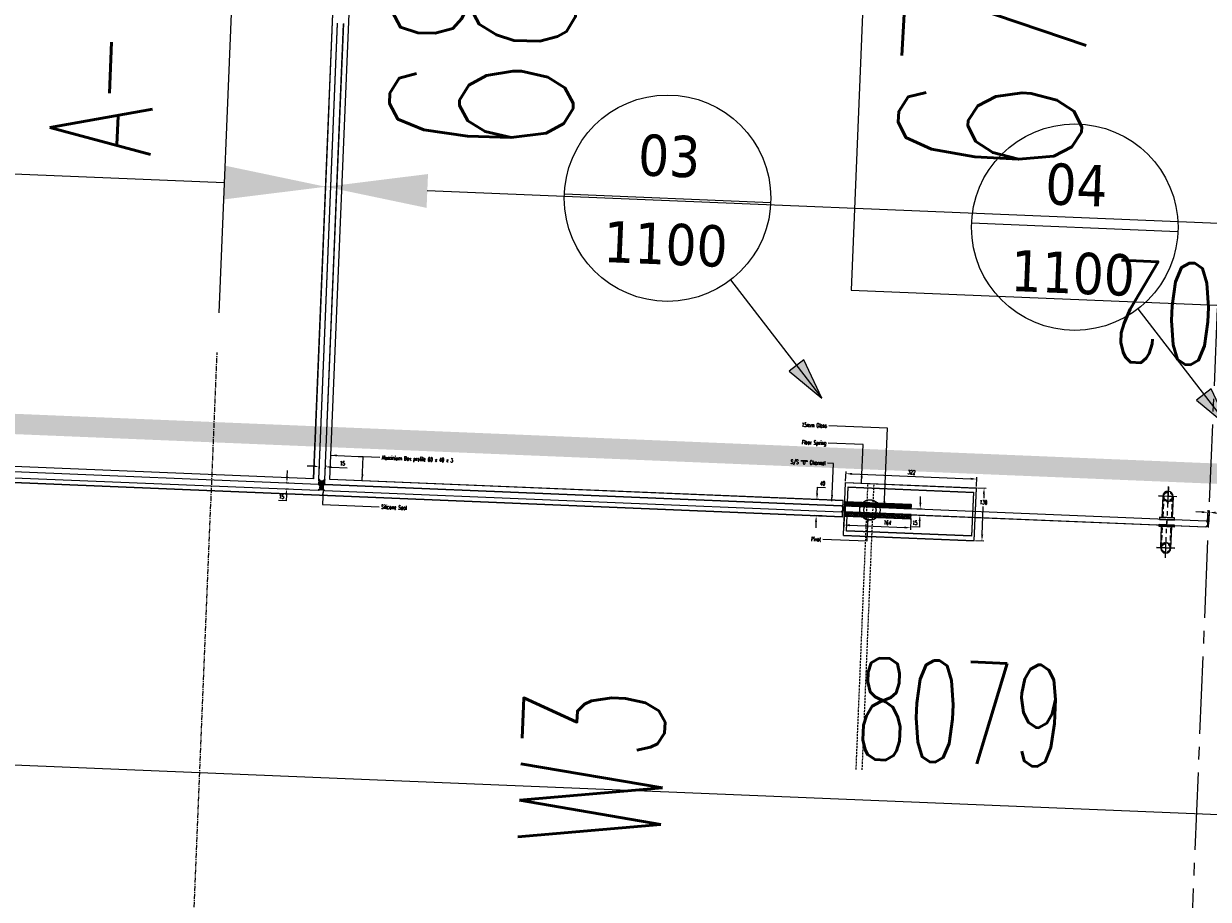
# Model space of a CAD drawing. Header units: millimetres. Extents: x 941089 to 2922714, y 799810 to 1997150.
# Tile 5 of 99: x 969148 to 972062, y 934703 to 936858. Entities that reach past the tile are written whole.
import ezdxf
from ezdxf.enums import TextEntityAlignment as Align

# ---------------------------------------------------------------- set-up
doc = ezdxf.new("R2010")
doc.units = ezdxf.units.MM
doc.header["$LTSCALE"] = 10
doc.header["$PDMODE"] = 3
doc.header["$PDSIZE"] = 5
for name, pattern in [('DASHDOT', [1, 0.5, -0.25, 0, -0.25]), ('L-PL-00$0$CENTER', [2, 1.25, -0.25, 0.25, -0.25]), ('L-PL-00$0$CENTER2', [28.575, 19.05, -3.175, 3.175, -3.175]), ('L-PL-00$0$CENTERX2', [101.6, 63.5, -12.7, 12.7, -12.7]), ('L-PL-00$0$DASHED2', [0.375, 0.25, -0.125]), ('L-PL-00$0$HIDDEN', [0.375, 0.25, -0.125])]:
    doc.linetypes.add(name, pattern=pattern)
doc.layers.get('DEFPOINTS').update_dxf_attribs({"color": 21})
doc.layers.add('L-PL-00$0$2_GLASS', color=2, linetype='Continuous', lineweight=50)
for name, color, linetype in [('L-PL-00$0$CENTRELINE', 1, 'L-PL-00$0$CENTER2'), ('L-PL-00$0$DIMS', 2, 'Continuous'), ('L-PL-00$0$FITTING', 171, 'Continuous'), ('L-PL-00$0$HIDDEN', 22, 'L-PL-00$0$HIDDEN'), ('L-PL-00$0$view 1', 7, 'Continuous'), ('L-PL-00$0$view 2', 7, 'Continuous'), ('L-PL-00$0$WINDOW', 2, 'Continuous'), ('L-PL-00$0$WINDOW MULLION DIMS', 21, 'Continuous'), ('L-PL-00$0$ZZ-BLOCK', 2, 'Continuous'), ('L-PL-00$0$zz-dims-stone', 21, 'Continuous'), ('L-PL-00$0$ZZ-SECTION MARKS', 6, 'Continuous'), ('L-PL-00$0$ZZ-WINDOW-NOS.', 2, 'Continuous'), ('REVISION', 1, 'DASHDOT')]:
    doc.layers.add(name, color=color, linetype=linetype)
doc.styles.add('L-PL-00$0$ROMANS', font='romans.shx', dxfattribs={"width": 0.6})
doc.styles.add('L-PL-00$0$STANDARD', font='romans.shx', dxfattribs={"width": 0.6})
doc.styles.add('L-PL-00$0$SYMBOLS', font='ROMANS.SHX')
doc.styles.add('L-PL-00$0$Tahoma', font='TAHOMA.TTF')
doc.dimstyles.new('L-PL-00$0$HAF small', dxfattribs={"dimtxt": 10, "dimasz": 15, "dimexe": 5, "dimexo": 3, "dimgap": 5, "dimtad": 1, "dimtih": 1, "dimtoh": 1, "dimdec": 1, "dimdsep": 46, "dimtxsty": 'L-PL-00$0$STANDARD', "dimcen": 2.5, "dimclrd": 256, "dimclre": 256, "dimclrt": 256, "dimadec": 1, "dimazin": 2, "dimtfac": 1, "dimtdec": 1, "dimtofl": 0, "dimtmove": 0, "dimatfit": 3, "dimfxl": 0, "dimlwd": -1, "dimlwe": -1, "dimarcsym": 0})
doc.dimstyles.new('L-PL-00$0$ROYCETON', dxfattribs={"dimscale": 100, "dimtxt": 2.5, "dimasz": 2.5, "dimexe": 2, "dimexo": 1, "dimgap": 1, "dimtad": 1, "dimdec": 0, "dimtxsty": 'L-PL-00$0$STANDARD', "dimcen": 2.5, "dimclrd": 256, "dimclre": 256, "dimclrt": 2, "dimaunit": 1, "dimazin": 0, "dimtfac": 1, "dimtdec": 0, "dimtmove": 0, "dimatfit": 3, "dimfxl": 0, "dimarcsym": 0})

# ---------------------------------------------------------------- blocks, each defined once
blk = doc.blocks.new('FO-00')
at = {"layer": 'DEFPOINTS', "color": 5, "const_width": 50}
blk.add_lwpolyline([(983435.7, 932058.1), (978814.2, 932542.8), (978807.9, 932483.1), (977554.8, 932614.5), (977560, 932664.3), (977354.9, 932685.8), (977472.3, 935527.8), (966850.9, 935967.3), (956779.8, 936394.1)], dxfattribs=at)
blk = doc.blocks.new('*D689')
at = {"layer": 'DEFPOINTS', "color": 0}
for p in [(967428.2, 935588.2), (975500, 935254.2), (975480, 934771.5)]:
    blk.add_point(p, dxfattribs=at)
at = {"layer": 'L-PL-00$0$zz-dims-stone', "lineweight": -2}
for p, q in [((967424.1, 935488.3), (967400, 934905.7)), ((975495.9, 935154.2), (975471.8, 934571.7)), ((967658, 935095.2), (975230.2, 934781.8))]:
    blk.add_line(p, q, dxfattribs=at)
at = {"layer": 'L-PL-00$0$zz-dims-stone'}
for points in [[(967659.7, 935136.8), (967656.3, 935053.6), (967408.2, 935105.5)], [(975232, 934823.5), (975228.5, 934740.2), (975480, 934771.5)]]:
    blk.add_solid(points, dxfattribs=at)
at = {"layer": 'L-PL-00$0$zz-dims-stone', "color": 2, "insert": (971453.4, 935163.3), "char_height": 250, "attachment_point": 5, "rotation": 357.6304, "style": 'L-PL-00$0$STANDARD'}
blk.add_mtext('8079', dxfattribs=at)
blk = doc.blocks.new('L-PL-00$0$sym5')
for p, q in [((0, 15), (-10, 15)), ((-10, 15), (0, 12)), ((0, 15), (0, 0))]:
    blk.add_line(p, q)
at = {"linetype": 'Continuous', "style": 'L-PL-00$0$SYMBOLS', "flags": 1}
blk.add_attdef('DT-RV0', (-3.89, 13.897), '', height=0.5, dxfattribs=at)
at = {"color": 2, "style": 'L-PL-00$0$STANDARD', "width": 0.65}
blk.add_attdef('SYM5', text='', height=2.5, rotation=90, dxfattribs=at).set_placement((3.09, 7.372), align=Align.MIDDLE)
at = {"color": 7, "style": 'L-PL-00$0$STANDARD', "width": 0.65}
blk.add_attdef('SYM5', text='', height=4.51, dxfattribs=at).set_placement((-6.223, 6.602), align=Align.MIDDLE)
blk = doc.blocks.new('*D632')
at = {"layer": 'DEFPOINTS', "color": 0}
for p in [(-1067573.1, -752971.6, 0), (-1067573.1, -752986.6, 0), (-1067568.5, -752986.6)]:
    blk.add_point(p, dxfattribs=at)
at = {"layer": 'L-PL-00$0$view 2'}
for p, q in [((-1067568.5, -752956.6), (-1067568.5, -752941.6)), ((-1067570.1, -752971.6), (-1067563.5, -752971.6)), ((-1067570.1, -752986.6), (-1067563.5, -752986.6)), ((-1067568.5, -753001.6), (-1067568.5, -753016.6)), ((-1067568.5, -753016.6), (-1067586.9, -753016.6))]:
    blk.add_line(p, q, dxfattribs=at)
for points in [[(-1067571, -752956.6), (-1067566, -752956.6), (-1067568.5, -752971.6)], [(-1067571, -753001.6), (-1067566, -753001.6), (-1067568.5, -752986.6)]]:
    blk.add_solid(points, dxfattribs=at)
at = {"layer": 'L-PL-00$0$view 2', "insert": (-1067580.2, -753006.5), "char_height": 10, "attachment_point": 5, "style": 'L-PL-00$0$STANDARD'}
blk.add_mtext('15', dxfattribs=at)
blk = doc.blocks.new('*D633')
at = {"layer": 'DEFPOINTS', "color": 0}
for p in [(-1067490.5, -752921.9), (-1067475.5, -752921.9), (-1067475.5, -752928.6)]:
    blk.add_point(p, dxfattribs=at)
at = {"layer": 'L-PL-00$0$view 2'}
for p, q in [((-1067490.5, -752924.9), (-1067490.5, -752933.6)), ((-1067475.5, -752924.9), (-1067475.5, -752933.6)), ((-1067505.5, -752928.6), (-1067520.5, -752928.6)), ((-1067460.5, -752928.6), (-1067422.1, -752928.6))]:
    blk.add_line(p, q, dxfattribs=at)
for points in [[(-1067505.5, -752926.1), (-1067505.5, -752931.1), (-1067490.5, -752928.6)], [(-1067460.5, -752926.1), (-1067460.5, -752931.1), (-1067475.5, -752928.6)]]:
    blk.add_solid(points, dxfattribs=at)
at = {"layer": 'L-PL-00$0$view 2', "insert": (-1067433.8, -752918.5), "char_height": 10, "attachment_point": 5, "style": 'L-PL-00$0$STANDARD'}
blk.add_mtext('15', dxfattribs=at)
blk = doc.blocks.new('*U638')
blk.add_hatch(color=256).paths.add_polyline_path([(396.1, -516.2), (439.6, -479.7), (499.5, -595.3)])
for p, q in [((-317.5, 0), (317.5, 0)), ((204.1, -243.2), (499.5, -595.3))]:
    blk.add_line(p, q)
blk.add_lwpolyline([(396.1, -516.2), (499.5, -595.3), (439.6, -479.7), (396.1, -516.2)])
blk.add_circle((0, 0), 317.5)
at = {"style": 'L-PL-00$0$Tahoma', "flags": 8}
blk.add_attdef('INFO2', text='', height=127, dxfattribs=at).set_placement((0, 194), align=Align.TOP_CENTER)
blk.add_attdef('INFO1', text='', height=127, dxfattribs=at).set_placement((0, -242.2), align=Align.BOTTOM_CENTER)
blk = doc.blocks.new('*D640')
for p, q in [((-1066195.4, -752911.1), (-1066195.4, -752887.6)), ((-1066180.4, -752892.6), (-1065888.4, -752892.6)), ((-1065873.4, -752911.1), (-1065873.4, -752887.6))]:
    blk.add_line(p, q)
for points in [[(-1066180.4, -752890.1), (-1066180.4, -752895.1), (-1066195.4, -752892.6)], [(-1065888.4, -752890.1), (-1065888.4, -752895.1), (-1065873.4, -752892.6)]]:
    blk.add_solid(points)
at = {"layer": 'DEFPOINTS', "color": 0}
for p in [(-1065873.4, -752892.6), (-1066195.4, -752914.1), (-1065873.4, -752914.1)]:
    blk.add_point(p, dxfattribs=at)
at = {"insert": (-1066034.4, -752882.5), "char_height": 10, "attachment_point": 5, "style": 'L-PL-00$0$STANDARD'}
blk.add_mtext('322', dxfattribs=at)
blk = doc.blocks.new('*D641')
for p, q in [((-1065870.4, -752914.1), (-1065849.5, -752914.1)), ((-1065854.5, -752929.1), (-1065854.5, -752939)), ((-1065854.5, -753029.1), (-1065854.5, -752959.2)), ((-1065870.4, -753044.1), (-1065849.5, -753044.1))]:
    blk.add_line(p, q)
for points in [[(-1065857, -752929.1), (-1065852, -752929.1), (-1065854.5, -752914.1)], [(-1065857, -753029.1), (-1065852, -753029.1), (-1065854.5, -753044.1)]]:
    blk.add_solid(points)
at = {"layer": 'DEFPOINTS', "color": 0}
for p in [(-1065873.4, -752914.1), (-1065873.4, -753044.1), (-1065854.5, -753044.1)]:
    blk.add_point(p, dxfattribs=at)
at = {"insert": (-1065854.5, -752949.1), "char_height": 10, "attachment_point": 5, "style": 'L-PL-00$0$STANDARD'}
blk.add_mtext('130', dxfattribs=at)
blk = doc.blocks.new('*D642')
for p, q in [((-1066195.4, -752996.6), (-1066195.4, -753024.1)), ((-1066031.4, -752996.6), (-1066031.4, -753024.1)), ((-1066180.4, -753019.1), (-1066046.4, -753019.1))]:
    blk.add_line(p, q)
for points in [[(-1066180.4, -753016.6), (-1066180.4, -753021.6), (-1066195.4, -753019.1)], [(-1066046.4, -753016.6), (-1066046.4, -753021.6), (-1066031.4, -753019.1)]]:
    blk.add_solid(points)
at = {"layer": 'DEFPOINTS', "color": 0}
for p in [(-1066195.4, -752993.6), (-1066031.4, -752993.6), (-1066031.4, -753019.1)]:
    blk.add_point(p, dxfattribs=at)
at = {"insert": (-1066088.6, -753009), "char_height": 10, "attachment_point": 5, "style": 'L-PL-00$0$STANDARD'}
blk.add_mtext('164', dxfattribs=at)
blk = doc.blocks.new('*D643')
for p, q in [((-1066264.2, -752944.1), (-1066264.2, -752929.1)), ((-1066264.2, -752929.1), (-1066244.5, -752929.1)), ((-1066249.4, -752959.1), (-1066269.2, -752959.1)), ((-1066249.4, -752999.1), (-1066269.2, -752999.1)), ((-1066264.2, -753014.1), (-1066264.2, -753029.1))]:
    blk.add_line(p, q)
for points in [[(-1066266.7, -752944.1), (-1066261.7, -752944.1), (-1066264.2, -752959.1)], [(-1066266.7, -753014.1), (-1066261.7, -753014.1), (-1066264.2, -752999.1)]]:
    blk.add_solid(points)
at = {"layer": 'DEFPOINTS', "color": 0}
for p in [(-1066246.4, -752959.1, 0), (-1066264.2, -752999.1), (-1066246.4, -752999.1, 0)]:
    blk.add_point(p, dxfattribs=at)
at = {"insert": (-1066251.8, -752919), "char_height": 10, "attachment_point": 5, "style": 'L-PL-00$0$STANDARD'}
blk.add_mtext('40', dxfattribs=at)
blk = doc.blocks.new('*D644')
for p, q in [((-1066009.5, -752956.6), (-1066009.5, -752941.6)), ((-1066032.9, -752971.6), (-1066004.5, -752971.6)), ((-1066032.9, -752986.6), (-1066004.5, -752986.6)), ((-1066009.5, -753001.6), (-1066009.5, -753016.6)), ((-1066009.5, -753016.6), (-1066027.9, -753016.6))]:
    blk.add_line(p, q)
for points in [[(-1066012, -752956.6), (-1066007, -752956.6), (-1066009.5, -752971.6)], [(-1066012, -753001.6), (-1066007, -753001.6), (-1066009.5, -752986.6)]]:
    blk.add_solid(points)
at = {"layer": 'DEFPOINTS', "color": 0}
for p in [(-1066035.9, -752971.6, 0), (-1066035.9, -752986.6, 0), (-1066009.5, -752986.6)]:
    blk.add_point(p, dxfattribs=at)
at = {"insert": (-1066021.2, -753006.5), "char_height": 10, "attachment_point": 5, "style": 'L-PL-00$0$STANDARD'}
blk.add_mtext('15', dxfattribs=at)
blk = doc.blocks.new('*D650')
at = {"layer": 'DEFPOINTS', "color": 0}
for p in [(-1065297.9, -752951), (-1065301.9, -752976.3, 0), (-1065297.9, -752976.9, 0)]:
    blk.add_point(p, dxfattribs=at)
at = {"layer": 'L-PL-00$0$view 2'}
for p, q in [((-1065316.9, -752951), (-1065331.9, -752951)), ((-1065301.9, -752973.3), (-1065301.9, -752946)), ((-1065297.9, -752973.9), (-1065297.9, -752946)), ((-1065282.9, -752951), (-1065220.5, -752951))]:
    blk.add_line(p, q, dxfattribs=at)
for points in [[(-1065316.9, -752948.5), (-1065316.9, -752953.5), (-1065301.9, -752951)], [(-1065282.9, -752948.5), (-1065282.9, -752953.5), (-1065297.9, -752951)]]:
    blk.add_solid(points, dxfattribs=at)
at = {"layer": 'L-PL-00$0$view 2', "insert": (-1065244.2, -752939.5), "char_height": 10, "attachment_point": 5, "style": 'L-PL-00$0$STANDARD'}
blk.add_mtext('4 Gap', dxfattribs=at)
blk = doc.blocks.new('*D662')
at = {"layer": 'DEFPOINTS', "color": 0}
for p in [(969891.4, 936457), (967442.9, 935942.9), (969861.7, 935737.8)]:
    blk.add_point(p, dxfattribs=at)
at = {"layer": 'L-PL-00$0$WINDOW MULLION DIMS', "lineweight": -2}
for p, q in [((967447, 936042.8), (967476.5, 936757)), ((969865.9, 935837.7), (969899.7, 936656.8)), ((967718, 936546.8), (969641.7, 936467.3))]:
    blk.add_line(p, q, dxfattribs=at)
at = {"layer": 'L-PL-00$0$WINDOW MULLION DIMS'}
for points in [[(967716.3, 936505.2), (967719.8, 936588.5), (967468.2, 936557.1)], [(969639.9, 936425.7), (969643.4, 936509), (969891.4, 936457)]]:
    blk.add_solid(points, dxfattribs=at)
at = {"layer": 'L-PL-00$0$WINDOW MULLION DIMS', "color": 2, "insert": (968670.6, 936282.3), "char_height": 250, "attachment_point": 5, "rotation": 177.6334, "style": 'L-PL-00$0$STANDARD'}
blk.add_mtext('2425', dxfattribs=at)
blk = doc.blocks.new('*D663')
at = {"layer": 'DEFPOINTS', "color": 0}
for p in [(969891.4, 936457), (969861.7, 935737.8), (974260.2, 935556)]:
    blk.add_point(p, dxfattribs=at)
at = {"layer": 'L-PL-00$0$WINDOW MULLION DIMS', "lineweight": -2}
for p, q in [((969865.9, 935837.7), (969899.7, 936656.8)), ((974264.4, 935655.9), (974298.2, 936475.1)), ((974040.2, 936285.5), (970141.2, 936446.7))]:
    blk.add_line(p, q, dxfattribs=at)
at = {"layer": 'L-PL-00$0$WINDOW MULLION DIMS'}
for points in [[(970139.5, 936405), (970143, 936488.3), (969891.4, 936457)], [(974038.5, 936243.9), (974041.9, 936327.2), (974290, 936275.2)]]:
    blk.add_solid(points, dxfattribs=at)
at = {"layer": 'L-PL-00$0$WINDOW MULLION DIMS', "color": 2, "insert": (972081.4, 936141.3), "char_height": 250, "attachment_point": 5, "rotation": 177.6334, "style": 'L-PL-00$0$STANDARD'}
blk.add_mtext('4402', dxfattribs=at)
blk = doc.blocks.new('L-PL-00$0$A$C3B291501')
h = blk.add_hatch()
h.set_pattern_fill('ANSI37', color=251, angle=2.36954, style=0)
h.set_pattern_definition([(47.369538, (5969.8135, -1556.5718), (-2.3359653, 2.15032345), []), (137.369538, (5969.8135, -1556.5718), (-2.15032345, -2.3359653), [])])
h.paths.add_polyline_path([(-5638.44, 226.68), (-5642.19, 222.93), (-5642.17, 222.93, -0.1414492), (-5624.69, 222.93), (-5628.44, 226.68), (-5628.44, 234.18), (-5624.69, 237.93, -0.1752123), (-5625.94, 249.68), (-5629.69, 245.93), (-5637.19, 245.93), (-5640.94, 249.68, -0.1752123), (-5642.19, 237.93), (-5638.44, 234.18)])
at = {"layer": 'L-PL-00$0$FITTING'}
h = blk.add_hatch(dxfattribs=at)
h.set_pattern_fill('ANSI33', color=1, scale=20, style=0)
h.set_pattern_definition([(45, (-23650.834, -142550.5934), (-3.5355339, 3.5355339), []), (45, (-23647.2986, -142550.5934), (-3.5355339, 3.5355339), [2.5, -1.25])])
h.paths.add_polyline_path([(-4302.5, 247.93), (-4338.8, 247.93), (-4338.8, 237.93), (-4307.56, 237.93, -0.113517)])
h.paths.add_polyline_path([(-4283.3, 246.93), (-4283.3, 247.93), (-4302.5, 247.93, 0.113517), (-4307.56, 237.93), (-4297.04, 237.93, -0.2982166)])
h.paths.add_polyline_path([(-4338.8, 247.93), (-4344.3, 247.93, 0.4142136), (-4345.8, 246.43), (-4345.8, 237.93), (-4338.8, 237.93)])
h.paths.add_polyline_path([(-4283.3, 246.93, 0.2982166), (-4297.04, 237.93), (-4283.3, 237.93)], flags=17)
h.paths.add_polyline_path([(-4283.3, 246.93), (-4283.3, 237.93), (-4269.55, 237.93, 0.2982166)], flags=17)
h.paths.add_polyline_path([(-4264.09, 247.93), (-4283.3, 247.93), (-4283.3, 246.93, -0.2982166), (-4269.55, 237.93), (-4259.03, 237.93, 0.113517)])
h.paths.add_polyline_path([(-4181.8, 246.43, 0.4142136), (-4183.3, 247.93), (-4264.09, 247.93, -0.113517), (-4259.03, 237.93), (-4181.8, 237.93)])
h = blk.add_hatch(dxfattribs=at)
h.set_pattern_fill('ANSI33', color=1, scale=20, style=0)
h.set_pattern_definition([(135, (1167178.345, -2626684.8105), (3.535533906, 3.535533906), []), (135, (1167174.8095, -2626684.8105), (3.535533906, 3.535533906), [2.5, -1.25])])
h.paths.add_polyline_path([(-4302.5, 212.93, -0.113517), (-4307.56, 222.93), (-4338.8, 222.93), (-4338.8, 212.93)])
h.paths.add_polyline_path([(-4338.8, 222.93), (-4344.3, 222.93), (-4345.8, 222.93), (-4345.8, 214.43, 0.4142136), (-4344.3, 212.93), (-4338.8, 212.93)])
h.paths.add_polyline_path([(-4307.56, 222.93, 0.113517), (-4302.5, 212.93), (-4283.3, 212.93), (-4283.3, 213.93, -0.2982166), (-4297.04, 222.93)])
h.paths.add_polyline_path([(-4297.04, 222.93, 0.2982166), (-4283.3, 213.93), (-4283.3, 222.93)], flags=17)
h.paths.add_polyline_path([(-4283.3, 222.93), (-4283.3, 213.93, 0.2982166), (-4269.55, 222.93)], flags=17)
h.paths.add_polyline_path([(-4283.3, 213.93), (-4283.3, 212.93), (-4264.09, 212.93, 0.113517), (-4259.03, 222.93), (-4269.55, 222.93, -0.2982166)])
h.paths.add_polyline_path([(-4259.03, 222.93, -0.113517), (-4264.09, 212.93), (-4183.3, 212.93, 0.4142136), (-4181.8, 214.43), (-4181.8, 222.93)])
for p, q in [((-5653.44, 250.43), (-5653.44, 2526.7)), ((-5613.44, 250.43), (-5613.44, 2486.7)), ((-3564.8, 293.93, 0), (-3564.8, 241.43, 0)), ((-3539.8, 293.93, 0), (-3539.8, 241.43, 0)), ((-4349.8, 250.43), (-5613.44, 250.43)), ((-4349.8, 210.43), (-4349.8, 250.43)), ((-4349.8, 210.43), (-8030.71, 210.43)), ((-3564.8, 166.93, 0), (-3564.8, 219.43, 0)), ((-3539.8, 166.93, 0), (-3539.8, 219.43, 0))]:
    blk.add_line(p, q)
at = {"color": 5}
for p, q in [((-5640.94, 249.68), (-5640.94, 1372.81)), ((-5625.94, 249.68), (-5625.94, 1372.81)), ((-5641.19, 237.93), (-5637.44, 234.18)), ((-5640.94, 249.68), (-5637.19, 245.93)), ((-5637.44, 234.18), (-5637.44, 226.68)), ((-5637.19, 245.93), (-5629.69, 245.93)), ((-5625.94, 249.68), (-5629.69, 245.93)), ((-5625.69, 237.93), (-5629.44, 234.18)), ((-5629.44, 234.18), (-5629.44, 226.68)), ((-5625.69, 237.93), (-4353.55, 237.93, 0)), ((-4353.55, 237.93, 0), (-4349.8, 234.18, 0)), ((-4349.8, 234.18, 0), (-4349.8, 226.68, 0)), ((-3456.05, 237.93, 0), (-3452.3, 234.18, 0)), ((-3452.3, 234.18, 0), (-3452.3, 226.68, 0)), ((-5641.19, 222.93), (-5637.44, 226.68)), ((-5625.69, 222.93), (-5629.44, 226.68)), ((-5625.69, 222.93), (-4353.55, 222.93, 0)), ((-4353.55, 222.93, 0), (-4349.8, 226.68, 0)), ((-3456.05, 222.93, 0), (-3452.3, 226.68, 0))]:
    blk.add_line(p, q, dxfattribs=at)
at = {"color": 252, "linetype": 'L-PL-00$0$CENTERX2', "lineweight": 0, "ltscale": 0.08}
for p, q in [((-3530.44, 293.93, 0), (-3575.38, 293.93, 0)), ((-3552.3, 318.03, 0), (-3552.3, 227.75, 0)), ((-3552.3, 142.83, 0), (-3552.3, 233.11, 0)), ((-3530.44, 166.93, 0), (-3575.38, 166.93, 0))]:
    blk.add_line(p, q, dxfattribs=at)
at = {"color": 251, "linetype": 'L-PL-00$0$DASHED2', "lineweight": 0, "ltscale": 5}
for p, q in [((-3562.8, 293.93, 0), (-3562.8, 241.43, 0)), ((-3541.8, 293.93, 0), (-3541.8, 241.43, 0)), ((-3562.8, 166.93, 0), (-3562.8, 219.43, 0)), ((-3541.8, 166.93, 0), (-3541.8, 219.43, 0))]:
    blk.add_line(p, q, dxfattribs=at)
at = {"color": 4}
for p, q in [((-4345.8, 237.93, 0), (-3456.05, 237.93, 0)), ((-4345.8, 236.43, 0), (-4345.8, 224.43, 0)), ((-4345.8, 222.93, 0), (-3456.05, 222.93, 0))]:
    blk.add_line(p, q, dxfattribs=at)
at = {"elevation": 0}
for points in [[(-3533.8, 236.43), (-3533.8, 241.43), (-3570.8, 241.43), (-3570.8, 236.43)], [(-3533.8, 224.43), (-3533.8, 219.43), (-3570.8, 219.43), (-3570.8, 224.43)]]:
    blk.add_lwpolyline(points, close=True, dxfattribs=at)
at = {"color": 251, "linetype": 'L-PL-00$0$DASHED2', "lineweight": 0, "ltscale": 5}
for centre in [(-3552.3, 293.93, 0), (-3552.3, 166.93, 0)]:
    blk.add_circle(centre, 10.5, dxfattribs=at)
for centre, start, end in [((-3552.3, 293.93, 0), 0, 180), ((-3552.3, 166.93, 0), 180, 0)]:
    blk.add_arc(centre, 12.5, start, end)
at = {"linetype": 'L-PL-00$0$DASHED2', "ltscale": 0.08}
for centre, start, end in [((-3552.3, 293.93, 0), 180, 0), ((-3552.3, 166.93, 0), 0, 180)]:
    blk.add_arc(centre, 12.5, start, end, dxfattribs=at)
at = {"color": 251}
for centre, radius, start, end in [((-5657.23, 244.15, 0), 17.2, 338.79956, 18.76269), ((-5609.66, 244.15), 17.2, 161.23731, 201.20044), ((-5633.43, 199.32, 0), 24.84, 71.84987, 108.15013)]:
    blk.add_arc(centre, radius, start, end, dxfattribs=at)
at = {"layer": 'L-PL-00$0$2_GLASS'}
blk.add_line((-4345.8, 224.43, 0), (-4345.8, 236.43, 0), dxfattribs=at)
at = {"layer": 'L-PL-00$0$DIMS', "color": 62}
for p, q in [((-4345.8, 165.43, 0), (-4345.8, 295.43, 0)), ((-4345.8, 295.43, 0), (-4023.8, 295.43, 0)), ((-4023.8, 165.43, 0), (-4023.8, 295.43, 0)), ((-4345.8, 165.43, 0), (-4023.8, 165.43, 0))]:
    blk.add_line(p, q, dxfattribs=at)
at = {"layer": 'L-PL-00$0$DIMS', "color": 62, "elevation": 0}
blk.add_lwpolyline([(-4338.8, 246.43), (-4338.8, 284.43), (-4030.8, 284.43), (-4030.8, 176.43), (-4338.8, 176.43), (-4338.8, 214.43)], dxfattribs=at)
at = {"layer": 'L-PL-00$0$DIMS', "color": 62}
for radius in [25, 15]:
    blk.add_circle((-4283.3, 230.43, 0), radius, dxfattribs=at)
at = {"layer": 'L-PL-00$0$FITTING', "color": 1, "elevation": 0}
for points in [[(-4183.3, 247.93), (-4344.3, 247.93, 0.4142136), (-4345.8, 246.43), (-4345.8, 237.93), (-4181.8, 237.93), (-4181.8, 246.43, 0.4142136)], [(-4181.8, 222.93), (-4345.8, 222.93), (-4345.8, 214.43, 0.4142136), (-4344.3, 212.93), (-4183.3, 212.93, 0.4142136), (-4181.8, 214.43)]]:
    blk.add_lwpolyline(points, format="xyb", close=True, dxfattribs=at)
at = {"layer": 'L-PL-00$0$view 1'}
ref = blk.add_blockref('*U638', (-4812.32, 976.19, 0), dxfattribs=dict(at, xscale=0.8000000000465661, yscale=0.7999999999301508, zscale=0.8))
ref.add_attrib('INFO2', '03', dxfattribs={"layer": '0', "height": 101.6, "style": 'L-PL-00$0$Tahoma'}).set_placement((-4812.32, 1131.36, 0), align=Align.TOP_CENTER)
ref.add_attrib('INFO1', '1100', dxfattribs={"layer": '0', "height": 101.6, "style": 'L-PL-00$0$Tahoma'}).set_placement((-4812.32, 782.43, 0), align=Align.BOTTOM_CENTER)
ref = blk.add_blockref('*U638', (-3808.54, 946.34, 0), dxfattribs=dict(at, xscale=0.8000000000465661, yscale=0.7999999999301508, zscale=0.8))
ref.add_attrib('INFO2', '04', dxfattribs={"layer": '0', "height": 101.6, "style": 'L-PL-00$0$Tahoma'}).set_placement((-3808.54, 1101.51, 0), align=Align.TOP_CENTER)
ref.add_attrib('INFO1', '1100', dxfattribs={"layer": '0', "height": 101.6, "style": 'L-PL-00$0$Tahoma'}).set_placement((-3808.54, 752.58, 0), align=Align.BOTTOM_CENTER)
at = {"layer": 'L-PL-00$0$view 2', "char_height": 10, "style": 'L-PL-00$0$STANDARD'}
for s, insert, width, attachment_point in [('15mm Glass', (-4397.52, 437.84, 0), 199.2158, 3), ('Floor Spring', (-4397.52, 395.13, 0), 199.2158, 3), ('S/S "U" Channel', (-4397.52, 345.73, 0), 150.8341, 3), ('Aluminium Box profile 60 x 40 x 3', (-5488.58, 314.57), 150.8341, 1), ('Silicone Seal', (-5484.44, 193.29, 0), 150.8341, 1), ('Pivot', (-4400.87, 157.73, 0), 199.2158, 3)]:
    blk.add_mtext(s, dxfattribs=dict(at, insert=insert, width=width, attachment_point=attachment_point))
dim = blk.add_linear_dim(base=(-4023.8, 316.97, 0), p1=(-4345.8, 295.43, 0), p2=(-4023.8, 295.43, 0), dimstyle='L-PL-00$0$HAF small')
dim.commit()
dim.dimension.update_dxf_attribs({"geometry": '*D640', "text_midpoint": (-4184.8, 327.08, 0), "insert": (1061849.57, 753209.57)})
for base, p1, p2, picture, middle in [((-4414.6, 210.43, 0), (-4396.82, 250.43), (-4396.82, 210.43), '*D643', (-4402.26, 280.43, 0)), ((-4004.97, 165.43, 0), (-4023.8, 295.43, 0), (-4023.8, 165.43, 0), '*D641', (-4004.97, 260.48, 0))]:
    dim = blk.add_linear_dim(base=base, p1=p1, p2=p2, angle=90, dimstyle='L-PL-00$0$HAF small')
    dim.commit()
    dim.dimension.update_dxf_attribs({"geometry": picture, "text_midpoint": middle, "dimtype": 128, "insert": (1061849.57, 753209.57)})
dim = blk.add_linear_dim(base=(-4159.89, 222.93, 0), p1=(-4186.32, 237.93, 0), p2=(-4186.32, 222.93, 0), angle=90, dimstyle='L-PL-00$0$HAF small')
dim.commit()
dim.dimension.update_dxf_attribs({"geometry": '*D644', "text_midpoint": (-4171.62, 203.03, 0), "insert": (1061849.57, 753209.57)})
dim = blk.add_linear_dim(base=(-4181.8, 190.46, 0), p1=(-4345.8, 215.93, 0), p2=(-4181.8, 215.93, 0), dimstyle='L-PL-00$0$HAF small')
dim.commit()
dim.dimension.update_dxf_attribs({"geometry": '*D642', "text_midpoint": (-4239.07, 190.46, 0), "dimtype": 128, "insert": (1061849.57, 753209.57)})
at = {"layer": 'L-PL-00$0$view 2'}
dim = blk.add_linear_dim(base=(-5625.94, 281.01), p1=(-5640.94, 287.68), p2=(-5625.94, 287.68), dimstyle='L-PL-00$0$HAF small', dxfattribs=at)
dim.commit()
dim.dimension.update_dxf_attribs({"geometry": '*D633', "text_midpoint": (-5584.21, 281.01), "dimtype": 128, "insert": (1061849.57, 753209.57)})
dim = blk.add_linear_dim(base=(-5718.9, 222.93, 0), p1=(-5723.53, 237.93), p2=(-5723.53, 222.93), angle=90, dimstyle='L-PL-00$0$HAF small', dxfattribs=at)
dim.commit()
dim.dimension.update_dxf_attribs({"geometry": '*D632', "text_midpoint": (-5730.63, 203.03, 0), "insert": (1061849.57, 753209.57)})
dim = blk.add_linear_dim(base=(-3448.3, 258.58), p1=(-3452.3, 233.29, 0), p2=(-3448.3, 232.71, 0), text='<> Gap', dimstyle='L-PL-00$0$HAF small', dxfattribs=at)
dim.commit()
dim.dimension.update_dxf_attribs({"geometry": '*D650', "text_midpoint": (-3394.64, 270.05), "insert": (1061849.57, 753209.57)})
at = {"layer": 'L-PL-00$0$view 2', "annotation_type": 0, "has_hookline": 1}
for points, hookline_direction, text_width in [([(-4248.57, 237.79, 0), (-4248.57, 432.84, 0), (-4392.52, 432.84, 0)], 1, 55.43), ([(-4306.83, 296.79, 0), (-4306.83, 390.13, 0), (-4392.52, 390.13, 0)], 1, 53.71), ([(-4377.71, 247.93, 0), (-4377.71, 340.73, 0), (-4392.52, 340.73, 0)], 1, 77.14), ([(-5613.44, 309.92, 0), (-5546.62, 309.92, 0), (-5533.97, 309.92, 0)], 0, 149.3), ([(-5629.14, 225.73), (-5629.14, 188.29), (-5489.44, 188.29)], 0, 79.15), ([(-4287.43, 215.65, 0), (-4287.43, 152.73, 0), (-4395.87, 152.73, 0)], 1, 20)]:
    blk.add_leader(points, dimstyle='L-PL-00$0$HAF small', override={"dimgap": 5, "dimtad": 0}, dxfattribs=dict(at, hookline_direction=hookline_direction, text_width=text_width))
at = {"layer": 'L-PL-00$0$view 2'}
blk.add_leader([(-5533.97, 251.12, 0), (-5533.97, 309.92, 0), (-5492.78, 309.92, 0)], dimstyle='L-PL-00$0$HAF small', override={"dimgap": 5, "dimtad": 0}, dxfattribs=at)
blk = doc.blocks.new('L-PL-00')
at = {"layer": 'L-PL-00$0$WINDOW'}
h = blk.add_hatch(dxfattribs=at)
h.set_pattern_fill('ANSI37', color=22, angle=0.003, style=0)
h.set_pattern_definition([(45.002976, (981400.4495, 933452.397), (-2.2451806, 2.2449474), []), (135.002976, (981400.4495, 933452.397), (-2.2449474, -2.2451806), [])])
h.paths.add_polyline_path([(969875.7, 935713.5), (969871.8, 935709.9), (969871.9, 935709.9, -0.141449), (969889.3, 935709.1), (969885.7, 935713), (969886, 935720.5), (969889.9, 935724.1, -0.175212), (969889.2, 935735.9), (969885.3, 935732.3), (969877.8, 935732.6), (969874.2, 935736.5, -0.175212), (969872.4, 935724.9), (969876, 935721)])
h = blk.add_hatch(dxfattribs=at)
h.set_pattern_fill('ANSI33', color=22, scale=20, angle=-2.3666, style=0)
h.set_pattern_definition([(42.633438, (945983.062, 793801.7417), (-3.38652722, 3.67850967), []), (42.633438, (945986.5946, 793801.5957), (-3.38652722, 3.67850967), [2.5, -1.25])])
h.paths.add_polyline_path([(971211.4, 935679.5), (971175.1, 935681), (971174.7, 935671), (971205.9, 935669.7, -0.113517)])
h.paths.add_polyline_path([(971230.6, 935677.7), (971230.6, 935678.7), (971211.4, 935679.5, 0.113517), (971205.9, 935669.7), (971216.4, 935669.3, -0.298217)])
h.paths.add_polyline_path([(971175.1, 935681), (971169.7, 935681.3, 0.414214), (971168.1, 935679.8), (971167.7, 935671.3), (971174.7, 935671)])
h.paths.add_polyline_path([(971230.6, 935677.7, 0.298217), (971216.4, 935669.3), (971230.2, 935668.7)], flags=17)
h.paths.add_polyline_path([(971230.6, 935677.7), (971230.2, 935668.7), (971243.9, 935668.2, 0.298217)], flags=17)
h.paths.add_polyline_path([(971249.8, 935677.9), (971230.6, 935678.7), (971230.6, 935677.7, -0.298217), (971243.9, 935668.2), (971254.4, 935667.7, 0.113517)])
h.paths.add_polyline_path([(971331.9, 935673, 0.414214), (971330.5, 935674.6), (971249.8, 935677.9, -0.113517), (971254.4, 935667.7), (971331.6, 935664.6)])
h = blk.add_hatch(dxfattribs=at)
h.set_pattern_fill('ANSI33', color=22, scale=20, angle=-2.3666, style=0)
h.set_pattern_definition([(132.63343804, (2033220.3335, -1737386.1333), (3.678509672, 3.386527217), []), (132.63343804, (2033216.801, -1737385.9873), (3.678509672, 3.386527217), [2.5, -1.25])])
h.paths.add_polyline_path([(971210, 935644.6, -0.113517), (971205.3, 935654.8), (971174.1, 935656), (971173.7, 935646.1)])
h.paths.add_polyline_path([(971174.1, 935656), (971168.6, 935656.3), (971167.1, 935656.3), (971166.8, 935647.8, 0.414214), (971168.2, 935646.3), (971173.7, 935646.1)])
h.paths.add_polyline_path([(971205.3, 935654.8, 0.113517), (971210, 935644.6), (971229.2, 935643.8), (971229.2, 935644.8, -0.298217), (971215.8, 935654.3)])
h.paths.add_polyline_path([(971215.8, 935654.3, 0.298217), (971229.2, 935644.8), (971229.6, 935653.8)], flags=17)
h.paths.add_polyline_path([(971229.6, 935653.8), (971229.2, 935644.8, 0.298217), (971243.3, 935653.2)], flags=17)
h.paths.add_polyline_path([(971229.2, 935644.8), (971229.2, 935643.8), (971248.3, 935643, 0.113517), (971253.8, 935652.8), (971243.3, 935653.2, -0.298217)])
h.paths.add_polyline_path([(971253.8, 935652.8, -0.113517), (971248.3, 935643), (971329.1, 935639.6, 0.414214), (971330.6, 935641.1), (971331, 935649.6)])
at = {"layer": 'L-PL-00$0$CENTRELINE', "color": 21}
blk.add_line((972202.1, 939012.5), (971988.5, 933844.3), dxfattribs=at)
at = {"layer": 'L-PL-00$0$HIDDEN', "color": 2, "linetype": 'Continuous'}
blk.add_lwpolyline([(971183.7, 936202.8), (972982.2, 936128.5), (973031.7, 937327.4), (971233.2, 937401.8)], close=True, dxfattribs=at)
at = {"layer": 'L-PL-00$0$WINDOW'}
for p, q in [((969861.7, 935737.8), (969955.7, 938012.1)), ((969901.7, 935736.2), (969994, 937970.5)), ((969861.7, 935737.8), (967486.5, 935836)), ((971162.6, 935644), (967484.8, 935796)), ((971164.3, 935684), (969901.7, 935736.2)), ((971164.7, 935598.9, 0), (971170.1, 935728.8, 0)), ((971170.1, 935728.8, 0), (971491.8, 935715.5, 0)), ((971486.5, 935585.6, 0), (971491.8, 935715.5, 0)), ((971162.6, 935644), (971164.3, 935684)), ((971950.4, 935695, 0), (971948.2, 935642.6, 0)), ((971975.4, 935694, 0), (971973.2, 935641.5, 0)), ((971167.1, 935656.3, 0), (972056.1, 935619.6, 0)), ((971167.7, 935669.8, 0), (971167.2, 935657.8, 0)), ((971167.2, 935657.8, 0), (971167.7, 935669.8, 0)), ((971167.7, 935671.3, 0), (972056.7, 935634.6, 0)), ((971945.1, 935568.1, 0), (971947.3, 935620.6, 0)), ((971970.1, 935567.1, 0), (971972.3, 935619.6, 0)), ((972056.1, 935619.6, 0), (972060, 935623.2, 0)), ((972056.7, 935634.6, 0), (972060.3, 935630.7, 0)), ((972060.3, 935630.7, 0), (972060, 935623.2, 0)), ((971164.7, 935598.9, 0), (971486.5, 935585.6, 0))]:
    blk.add_line(p, q, dxfattribs=at)
at = {"layer": 'L-PL-00$0$WINDOW', "color": 22}
for p, q in [((969874.2, 935736.5), (969920.6, 936858.7)), ((969889.2, 935735.9), (969935.5, 936858.1)), ((968672.8, 935774.4), (969873.4, 935724.8)), ((968672.2, 935759.4), (969872.8, 935709.8)), ((969874.2, 935736.5), (969877.8, 935732.6)), ((969877.8, 935732.6), (969885.3, 935732.3)), ((969889.2, 935735.9), (969885.3, 935732.3)), ((969872.8, 935709.8), (969876.7, 935713.4)), ((969873.4, 935724.8), (969877, 935720.9)), ((969877, 935720.9), (969876.7, 935713.4)), ((969885, 935720.6), (969884.7, 935713.1)), ((969888.3, 935709.2), (969884.7, 935713.1)), ((969888.9, 935724.2), (969885, 935720.6)), ((969888.3, 935709.2), (971159.4, 935656.7, 0)), ((969888.9, 935724.2), (971160, 935671.6, 0)), ((971159.4, 935656.7, 0), (971163.3, 935660.2, 0)), ((971160, 935671.6, 0), (971163.6, 935667.7, 0)), ((971163.6, 935667.7, 0), (971163.3, 935660.2, 0)), ((972060.5, 935635, 0), (972059.9, 935620, 0))]:
    blk.add_line(p, q, dxfattribs=at)
at = {"layer": 'L-PL-00$0$WINDOW', "color": 5, "linetype": 'L-PL-00$0$HIDDEN', "ltscale": 2}
for p, q in [((971196, 935022.6, 0), (971225, 935724, 0)), ((971211, 935022, 0), (971240, 935723.4, 0))]:
    blk.add_line(p, q, dxfattribs=at)
at = {"layer": 'L-PL-00$0$WINDOW', "color": 252, "linetype": 'L-PL-00$0$CENTERX2', "lineweight": 0, "ltscale": 0.08}
for p, q in [((971963.9, 935718.6, 0), (971960.1, 935628.4, 0)), ((971984.7, 935693.6, 0), (971939.8, 935695.5, 0)), ((971956.6, 935543.5, 0), (971960.4, 935633.7, 0)), ((971979.5, 935566.7, 0), (971934.6, 935568.6, 0))]:
    blk.add_line(p, q, dxfattribs=at)
at = {"layer": 'L-PL-00$0$WINDOW', "color": 251, "linetype": 'L-PL-00$0$DASHED2', "lineweight": 0, "ltscale": 5}
for p, q in [((971952.4, 935694.9, 0), (971950.2, 935642.5, 0)), ((971973.4, 935694.1, 0), (971971.2, 935641.6, 0)), ((971947.1, 935568.1, 0), (971949.3, 935620.5, 0)), ((971968.1, 935567.2, 0), (971970.3, 935619.6, 0))]:
    blk.add_line(p, q, dxfattribs=at)
at = {"layer": 'L-PL-00$0$WINDOW', "elevation": 0}
blk.add_lwpolyline([(971175.1, 935679.5), (971176.7, 935717.5), (971484.4, 935704.8), (971479.9, 935596.9), (971172.2, 935609.6), (971173.8, 935647.6)], dxfattribs=at)
at = {"layer": 'L-PL-00$0$WINDOW', "color": 22, "elevation": 0}
for points in [[(971330.5, 935674.6), (971169.7, 935681.3, 0.414214), (971168.1, 935679.8), (971167.7, 935671.3), (971331.6, 935664.6), (971331.9, 935673, 0.414214)], [(971331, 935649.6), (971167.1, 935656.3), (971166.8, 935647.8, 0.414214), (971168.2, 935646.3), (971329.1, 935639.6, 0.414214), (971330.6, 935641.1)]]:
    blk.add_lwpolyline(points, format="xyb", close=True, dxfattribs=at)
at = {"layer": 'L-PL-00$0$WINDOW', "elevation": 0}
for points in [[(971978.5, 935624.3), (971978.3, 935619.3), (971941.3, 935620.8), (971941.5, 935625.8)], [(971979, 935636.3), (971979.2, 935641.3), (971942.2, 935642.8), (971942, 935637.8)]]:
    blk.add_lwpolyline(points, close=True, dxfattribs=at)
at = {"layer": 'L-PL-00$0$WINDOW', "color": 251, "linetype": 'L-PL-00$0$DASHED2', "lineweight": 0, "ltscale": 5}
for centre in [(971962.9, 935694.5, 0), (971957.6, 935567.6, 0)]:
    blk.add_circle(centre, 10.5, dxfattribs=at)
at = {"layer": 'L-PL-00$0$WINDOW', "color": 22}
for radius in [25, 15]:
    blk.add_circle((971229.9, 935661.2, 0), radius, dxfattribs=at)
for centre, radius, start, end in [((969857.7, 935731.7, 0), 17.2, 336.433, 16.3961), ((969905.2, 935729.7), 17.2, 158.8707, 198.8339), ((969879.6, 935685.9, 0), 24.8, 69.4833, 105.7836)]:
    blk.add_arc(centre, radius, start, end, dxfattribs=at)
at = {"layer": 'L-PL-00$0$WINDOW'}
for centre, start, end in [((971962.9, 935694.5, 0), 357.6334, 177.6334), ((971957.6, 935567.6, 0), 177.6334, 357.6334)]:
    blk.add_arc(centre, 12.5, start, end, dxfattribs=at)
at = {"layer": 'L-PL-00$0$WINDOW', "linetype": 'L-PL-00$0$DASHED2', "ltscale": 0.08}
for centre, start, end in [((971962.9, 935694.5, 0), 177.6334, 357.6334), ((971957.6, 935567.6, 0), 357.6334, 177.6334)]:
    blk.add_arc(centre, 12.5, start, end, dxfattribs=at)
at = {"layer": 'L-PL-00$0$ZZ-SECTION MARKS', "color": 2, "linetype": 'L-PL-00$0$CENTER'}
blk.add_line((969496.9, 932965.7), (969624.3, 936048.8), dxfattribs=at)
at = {"layer": 'L-PL-00$0$ZZ-BLOCK', "rotation": 357.6334380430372}
blk.add_blockref('L-PL-00$0$A$C3B291501', (975500, 935254.7), dxfattribs=at)
at = {"layer": 'L-PL-00$0$ZZ-SECTION MARKS', "color": 6}
ref = blk.add_blockref('L-PL-00$0$sym5', (969628.3, 936147), dxfattribs=dict(at, xscale=-99.99999999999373, yscale=100.0999999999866, zscale=100, rotation=357.6334380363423))
ref.add_attrib('SYM5', '68', dxfattribs={"layer": '0', "color": 7, "height": 451.47, "rotation": 88.4869, "style": 'L-PL-00$0$STANDARD', "width": 0.649351}).set_placement((970277.5, 936781.5), align=Align.MIDDLE)
ref.add_attrib('SYM5', 'A-132', dxfattribs={"layer": '0', "color": 2, "height": 250, "rotation": 87.6316, "style": 'L-PL-00$0$STANDARD', "width": 0.65065}).set_placement((969350.1, 936897), align=Align.MIDDLE)
ref = blk.add_blockref('L-PL-00$0$sym5', (972126.2, 936043.7), dxfattribs=dict(at, xscale=100.0000000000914, yscale=100.0999999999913, zscale=100, rotation=357.6334380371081))
ref.add_attrib('SYM5', '67', dxfattribs={"layer": '0', "color": 7, "height": 451.47, "rotation": 86.7799, "style": 'L-PL-00$0$STANDARD', "width": 0.649351}).set_placement((971531.7, 936729.7), align=Align.MIDDLE)
ref.add_attrib('SYM5', 'A-132', dxfattribs={"layer": '0', "color": 2, "height": 250, "rotation": 87.6353, "style": 'L-PL-00$0$STANDARD', "width": 0.65065}).set_placement((972465.4, 936768.3), align=Align.MIDDLE)
at = {"layer": 'L-PL-00$0$ZZ-WINDOW-NOS.', "insert": (970363.4, 934839.2), "char_height": 350, "width": 916, "attachment_point": 1, "rotation": 87.6336, "style": 'L-PL-00$0$ROMANS'}
blk.add_mtext('W3', dxfattribs=at)
at = {"layer": 'L-PL-00$0$WINDOW MULLION DIMS'}
for p1, picture, middle in [((967442.9, 935942.9), '*D662', (968670.6, 936282.3)), ((974260.2, 935556), '*D663', (972081.4, 936141.3))]:
    dim = blk.add_linear_dim(base=(969891.4, 936457), p1=p1, p2=(969861.7, 935737.8), angle=177.6334, dimstyle='L-PL-00$0$ROYCETON', dxfattribs=at)
    dim.commit()
    dim.dimension.update_dxf_attribs({"geometry": picture, "text_midpoint": middle})
at = {"layer": 'L-PL-00$0$zz-dims-stone'}
dim = blk.add_aligned_dim(p1=(967428.2, 935588.2), p2=(975500, 935254.2), distance=-483.1, dimstyle='L-PL-00$0$ROYCETON', dxfattribs=at)
dim.commit()
dim.dimension.update_dxf_attribs({"geometry": '*D689', "text_midpoint": (971453.4, 935163.3)})

msp = doc.modelspace()

# ---------------------------------------------------------------- block references
at = {"layer": 'REVISION'}
for name in ['FO-00', 'L-PL-00']:
    msp.add_blockref(name, (0, 0), dxfattribs=at)

doc.saveas('drawing.dxf')
